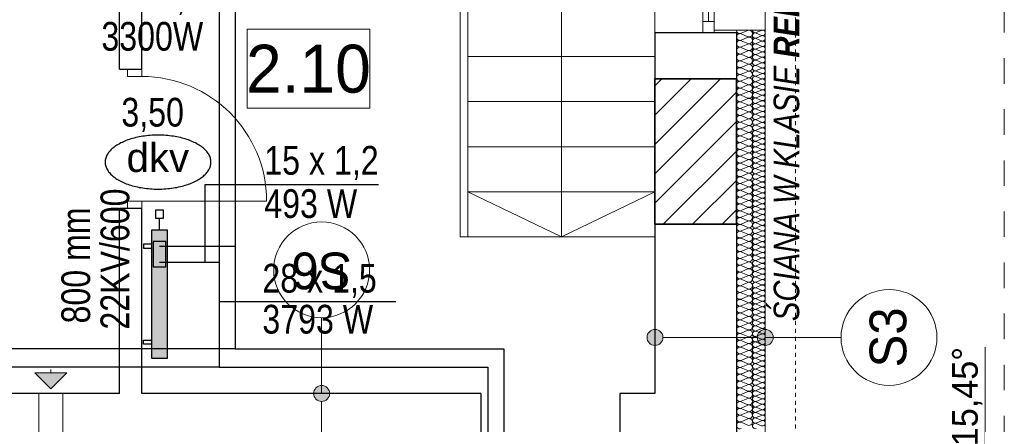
# Model space of a CAD drawing. Extents: x -440864 to -355682, y 13652 to 155872.
# Tile 145 of 179: x -419180 to -413019, y 95242 to 97776. Entities that reach past the tile are written whole.
import ezdxf
from ezdxf.lldxf.tags import DXFTag

# ---------------------------------------------------------------- set-up
doc = ezdxf.new("R2010")
doc.units = 0
doc.header["$MEASUREMENT"] = 0
doc.set_wipeout_variables(frame=1)
doc.linetypes.add('Hidden Line', pattern=[50, 25, -25])
doc.linetypes.add('Przerywana', pattern=[320, 160, -160])
for name, color, linetype in [('#podkład', 252, 'Continuous'), ('Arch ocieplenie', 252, 'Continuous'), ('Arch opisy', 252, 'Continuous'), ('Arch zmurowania', 252, 'Continuous'), ('INWENT DACH', 252, 'Continuous'), ('IS_Armatura_podłączeniowa_grz._dolnozas.', 7, 'SOLID'), ('IS_Armatura_Therm', 7, 'SOLID'), ('IS_Grafika', 7, 'SOLID'), ('IS_Grzejniki_Plan_rzut', 7, 'SOLID'), ('IS_Opisy_działek_Therm', 7, 'SOLID'), ('IS_Powrót', 5, 'DASH'), ('IS_Text_Armatury_Therm', 7, 'Continuous'), ('IS_Text_Odbiornikow_Therm', 7, 'Continuous'), ('IS_Zasilanie', 1, 'SOLID'), ('Istniejące kominy', 252, 'Continuous')]:
    doc.layers.add(name, color=color, linetype=linetype)
for name, color, linetype, lineweight in [('0_Nr_Pióra__21', 252, 'Continuous', 9), ('Arch ocieplenie_Nr_Pióra__44', 252, 'Continuous', 13), ('Arch opisy_Nr_Pióra__1', 252, 'Continuous', 25), ('Arch opisy_Nr_Pióra__21', 252, 'Continuous', 9), ('Arch wykończenie_Nr_Pióra__3', 252, 'Continuous', 18), ('Arch zmurowania_Nr_Pióra__21', 252, 'Continuous', 9), ('Arch zmurowania_Nr_Pióra__27', 252, 'Continuous', 35), ('INWENT BALUSTRADY_Nr_Pióra__5', 252, 'Continuous', 13), ('INWENT DACH_Nr_Pióra__21', 252, 'Continuous', 9), ('INWENT OPISY_Nr_Pióra__21', 252, 'Continuous', 9), ('INWENT WYMIARY_Nr_Pióra__21', 252, 'Continuous', 9), ('INWENT. DRZWI_Nr_Pióra__5', 252, 'Continuous', 13), ('INWENT. OKNA_Nr_Pióra__5', 252, 'Continuous', 13), ('INWENT.ŚCIANY_Nr_Pióra__1', 252, 'Continuous', 25), ('INWENT.ŚCIANY_Nr_Pióra__2', 252, 'Continuous', 13), ('INWENT.ŚCIANY_Nr_Pióra__21', 252, 'Continuous', 9), ('INWENT.ŚCIANY_Nr_Pióra__3', 252, 'Continuous', 18), ('Istniejące kominy_Nr_Pióra__21', 252, 'Continuous', 9), ('Istniejące schody_Nr_Pióra__5', 252, 'Continuous', 13)]:
    doc.layers.add(name, color=color, linetype=linetype, lineweight=lineweight)
doc.styles.add('GENERATED_STYLE_1', font='txt')
doc.styles.add('GENERATED_STYLE_2', font='txt')
doc.styles.add('GENERATED_STYLE_3', font='txt')
doc.styles.add('GENERATED_STYLE_5', font='txt')
doc.styles.get("Standard").update_dxf_attribs({"font": 'arial.ttf', "width": 0.8, "bigfont": 'BIGFONT.SHX'})
tags = doc.linetypes.add('DASH', pattern=[15, 10, -5]).pattern_tags.tags
tags[6:7] = [DXFTag(74, 4), DXFTag(75, 0), DXFTag(340, '0'), DXFTag(46, 0.0), DXFTag(50, 0.0), DXFTag(44, 0.0), DXFTag(45, 0.0)]
tags[4:5] = [DXFTag(74, 4), DXFTag(75, 0), DXFTag(340, '0'), DXFTag(46, 0.0), DXFTag(50, 0.0), DXFTag(44, 0.0), DXFTag(45, 0.0)]
tags = doc.linetypes.add('SOLID', pattern=[10, 10, 0]).pattern_tags.tags
tags[6:7] = [DXFTag(74, 4), DXFTag(75, 0), DXFTag(340, '0'), DXFTag(46, 0.0), DXFTag(50, 0.0), DXFTag(44, 0.0), DXFTag(45, 0.0)]
tags[4:5] = [DXFTag(74, 4), DXFTag(75, 0), DXFTag(340, '0'), DXFTag(46, 0.0), DXFTag(50, 0.0), DXFTag(44, 0.0), DXFTag(45, 0.0)]

# ---------------------------------------------------------------- blocks, each defined once
blk = doc.blocks.new('Izolacja cieplna 14_213', base_point=(-414594.9, 93232.6))
at = {"layer": 'Arch ocieplenie_Nr_Pióra__44', "linetype": 'Continuous'}
for p, q in [((-414571.1, 99532.1), (-414538.8, 99546.2)), ((-414538.8, 99515.1), (-414571.1, 99529.2)), ((-414571.1, 99498.1), (-414538.8, 99512.2)), ((-414538.8, 99481.1), (-414571.1, 99495.3)), ((-414571.1, 99464.2), (-414538.8, 99478.3)), ((-414538.8, 99447.2), (-414571.1, 99461.3)), ((-414571.1, 99430.2), (-414538.8, 99444.3)), ((-414538.8, 99413.2), (-414571.1, 99427.4)), ((-414571.1, 99396.3), (-414538.8, 99410.4)), ((-414538.8, 99379.3), (-414571.1, 99393.4)), ((-414571.1, 99362.3), (-414538.8, 99376.4)), ((-414538.8, 99345.3), (-414571.1, 99359.5)), ((-414571.1, 99328.4), (-414538.8, 99342.5)), ((-414538.8, 99311.4), (-414571.1, 99325.5)), ((-414571.1, 99294.4), (-414538.8, 99308.5)), ((-414538.8, 99277.4), (-414571.1, 99291.5)), ((-414571.1, 99260.4), (-414538.8, 99274.6)), ((-414538.8, 99243.5), (-414571.1, 99257.6)), ((-414571.1, 99226.5), (-414538.8, 99240.6)), ((-414538.8, 99209.5), (-414571.1, 99223.6)), ((-414571.1, 99192.5), (-414538.8, 99206.7)), ((-414538.8, 99175.6), (-414571.1, 99189.7)), ((-414571.1, 99158.6), (-414538.8, 99172.7)), ((-414538.8, 99141.6), (-414571.1, 99155.7)), ((-414571.1, 99124.6), (-414538.8, 99138.8)), ((-414538.8, 99107.7), (-414571.1, 99121.8)), ((-414571.1, 99090.7), (-414538.8, 99104.8)), ((-414538.8, 99073.7), (-414571.1, 99087.8)), ((-414571.1, 99056.7), (-414538.8, 99070.9)), ((-414538.8, 99039.8), (-414571.1, 99053.9)), ((-414571.1, 99022.8), (-414538.8, 99036.9)), ((-414538.8, 99005.8), (-414571.1, 99019.9)), ((-414571.1, 98988.8), (-414538.8, 99003)), ((-414538.8, 98971.9), (-414571.1, 98986)), ((-414571.1, 98954.9), (-414538.8, 98969)), ((-414538.8, 98937.9), (-414571.1, 98952)), ((-414571.1, 98920.9), (-414538.8, 98935.1)), ((-414538.8, 98904), (-414571.1, 98918.1)), ((-414571.1, 98887), (-414538.8, 98901.1)), ((-414538.8, 98870), (-414571.1, 98884.1)), ((-414571.1, 98853), (-414538.8, 98867.2)), ((-414538.8, 98836.1), (-414571.1, 98850.2)), ((-414571.1, 98819.1), (-414538.8, 98833.2)), ((-414538.8, 98802.1), (-414571.1, 98816.2)), ((-414571.1, 98785.1), (-414538.8, 98799.2)), ((-414538.8, 98768.1), (-414571.1, 98782.3)), ((-414571.1, 98751.2), (-414538.8, 98765.3)), ((-414538.8, 98734.2), (-414571.1, 98748.3)), ((-414571.1, 98717.2), (-414538.8, 98731.3)), ((-414538.8, 98700.2), (-414571.1, 98714.4)), ((-414571.1, 98683.3), (-414538.8, 98697.4)), ((-414538.8, 98666.3), (-414571.1, 98680.4)), ((-414571.1, 98649.3), (-414538.8, 98663.4)), ((-414538.8, 98632.3), (-414571.1, 98646.5)), ((-414571.1, 98615.4), (-414538.8, 98629.5)), ((-414538.8, 98598.4), (-414571.1, 98612.5)), ((-414571.1, 98581.4), (-414538.8, 98595.5)), ((-414538.8, 98564.4), (-414571.1, 98578.6)), ((-414571.1, 98547.5), (-414538.8, 98561.6)), ((-414538.8, 98530.5), (-414571.1, 98544.6)), ((-414571.1, 98513.5), (-414538.8, 98527.6)), ((-414538.8, 98496.5), (-414571.1, 98510.7)), ((-414571.1, 98479.6), (-414538.8, 98493.7)), ((-414538.8, 98462.6), (-414571.1, 98476.7)), ((-414571.1, 98445.6), (-414538.8, 98459.7)), ((-414538.8, 98428.6), (-414571.1, 98442.8)), ((-414571.1, 98411.7), (-414538.8, 98425.8)), ((-414538.8, 98394.7), (-414571.1, 98408.8)), ((-414571.1, 98377.7), (-414538.8, 98391.8)), ((-414538.8, 98360.7), (-414571.1, 98374.9)), ((-414571.1, 98343.8), (-414538.8, 98357.9)), ((-414538.8, 98326.8), (-414571.1, 98340.9)), ((-414571.1, 98309.8), (-414538.8, 98323.9)), ((-414538.8, 98292.8), (-414571.1, 98307)), ((-414571.1, 98275.9), (-414538.8, 98290)), ((-414538.8, 98258.9), (-414571.1, 98273)), ((-414571.1, 98241.9), (-414538.8, 98256)), ((-414538.8, 98224.9), (-414571.1, 98239)), ((-414571.1, 98207.9), (-414538.8, 98222.1)), ((-414538.8, 98191), (-414571.1, 98205.1)), ((-414571.1, 98174), (-414538.8, 98188.1)), ((-414538.8, 98157), (-414571.1, 98171.1)), ((-414571.1, 98140), (-414538.8, 98154.2)), ((-414538.8, 98123.1), (-414571.1, 98137.2)), ((-414571.1, 98106.1), (-414538.8, 98120.2)), ((-414538.8, 98089.1), (-414571.1, 98103.2)), ((-414571.1, 98072.1), (-414538.8, 98086.3)), ((-414538.8, 98055.2), (-414571.1, 98069.3)), ((-414571.1, 98038.2), (-414538.8, 98052.3)), ((-414538.8, 98021.2), (-414571.1, 98035.3)), ((-414571.1, 98004.2), (-414538.8, 98018.4)), ((-414538.8, 97987.3), (-414571.1, 98001.4)), ((-414571.1, 97970.3), (-414538.8, 97984.4)), ((-414538.8, 97953.3), (-414571.1, 97967.4)), ((-414571.1, 97936.3), (-414538.8, 97950.5)), ((-414538.8, 97919.4), (-414571.1, 97933.5)), ((-414571.1, 97902.4), (-414538.8, 97916.5)), ((-414538.8, 97885.4), (-414571.1, 97899.5)), ((-414571.1, 97868.4), (-414538.8, 97882.6)), ((-414538.8, 97851.5), (-414571.1, 97865.6)), ((-414571.1, 97834.5), (-414538.8, 97848.6)), ((-414538.8, 97817.5), (-414571.1, 97831.6)), ((-414571.1, 97800.5), (-414538.8, 97814.7)), ((-414538.8, 97783.6), (-414571.1, 97797.7)), ((-414571.1, 97766.6), (-414538.8, 97780.7)), ((-414538.8, 97749.6), (-414571.1, 97763.7)), ((-414571.1, 97732.6), (-414538.8, 97746.7)), ((-414538.8, 97715.6), (-414571.1, 97729.8)), ((-414571.1, 97698.7), (-414538.8, 97712.8)), ((-414538.8, 97681.7), (-414571.1, 97695.8)), ((-414571.1, 97664.7), (-414538.8, 97678.8)), ((-414538.8, 97647.7), (-414571.1, 97661.9)), ((-414571.1, 97630.8), (-414538.8, 97644.9)), ((-414538.8, 97613.8), (-414571.1, 97627.9)), ((-414571.1, 97596.8), (-414538.8, 97610.9)), ((-414538.8, 97579.8), (-414571.1, 97594)), ((-414571.1, 97562.9), (-414538.8, 97577)), ((-414538.8, 97545.9), (-414571.1, 97560)), ((-414571.1, 97528.9), (-414538.8, 97543)), ((-414538.8, 97511.9), (-414571.1, 97526.1)), ((-414571.1, 97495), (-414538.8, 97509.1)), ((-414538.8, 97478), (-414571.1, 97492.1)), ((-414571.1, 97461), (-414538.8, 97475.1)), ((-414538.8, 97444), (-414571.1, 97458.2)), ((-414571.1, 97427.1), (-414538.8, 97441.2)), ((-414538.8, 97410.1), (-414571.1, 97424.2)), ((-414571.1, 97393.1), (-414538.8, 97407.2)), ((-414538.8, 97376.1), (-414571.1, 97390.3)), ((-414571.1, 97359.2), (-414538.8, 97373.3)), ((-414538.8, 97342.2), (-414571.1, 97356.3)), ((-414571.1, 97325.2), (-414538.8, 97339.3)), ((-414538.8, 97308.2), (-414571.1, 97322.4)), ((-414571.1, 97291.3), (-414538.8, 97305.4)), ((-414538.8, 97274.3), (-414571.1, 97288.4)), ((-414571.1, 97257.3), (-414538.8, 97271.4)), ((-414538.8, 97240.3), (-414571.1, 97254.5)), ((-414571.1, 97223.4), (-414538.8, 97237.5)), ((-414538.8, 97206.4), (-414571.1, 97220.5)), ((-414571.1, 97189.4), (-414538.8, 97203.5)), ((-414538.8, 97172.4), (-414571.1, 97186.5)), ((-414571.1, 97155.4), (-414538.8, 97169.6)), ((-414538.8, 97138.5), (-414571.1, 97152.6)), ((-414571.1, 97121.5), (-414538.8, 97135.6)), ((-414538.8, 97104.5), (-414571.1, 97118.6)), ((-414571.1, 97087.5), (-414538.8, 97101.7)), ((-414538.8, 97070.6), (-414571.1, 97084.7))]:
    blk.add_line(p, q, dxfattribs=at)
for centre, start_param, end_param in [((-414577.9, 99513.7), 4.299595, 8.266774), ((-414577.9, 99479.7), 4.299595, 8.266774), ((-414577.9, 99547.6), 0, 1.983589), ((-414532, 99530.6), 1.158003, 5.125183), ((-414532, 99496.7), 1.158003, 5.125183), ((-414577.9, 99445.8), 4.299595, 8.266774), ((-414577.9, 99411.8), 4.299595, 8.266774), ((-414532, 99462.7), 1.158003, 5.125183), ((-414532, 99428.8), 1.158003, 5.125183), ((-414577.9, 99377.9), 4.299595, 8.266774), ((-414532, 99394.8), 1.158003, 5.125183), ((-414532, 99360.9), 1.158003, 5.125183), ((-414577.9, 99343.9), 4.299595, 8.266774), ((-414577.9, 99309.9), 4.299595, 8.266774), ((-414532, 99326.9), 1.158003, 5.125183), ((-414532, 99293), 1.158003, 5.125183), ((-414577.9, 99276), 4.299595, 8.266774), ((-414577.9, 99242), 4.299595, 8.266774), ((-414532, 99259), 1.158003, 5.125183), ((-414577.9, 99208.1), 4.299595, 8.266774), ((-414577.9, 99174.1), 4.299595, 8.266774), ((-414532, 99225.1), 1.158003, 5.125183), ((-414532, 99191.1), 1.158003, 5.125183), ((-414577.9, 99140.2), 4.299595, 8.266774), ((-414577.9, 99106.2), 4.299595, 8.266774), ((-414532, 99157.2), 1.158003, 5.125183), ((-414532, 99123.2), 1.158003, 5.125183), ((-414577.9, 99072.3), 4.299595, 8.266774), ((-414532, 99089.3), 1.158003, 5.125183), ((-414532, 99055.3), 1.158003, 5.125183), ((-414577.9, 99038.3), 4.299595, 8.266774), ((-414577.9, 99004.4), 4.299595, 8.266774), ((-414532, 99021.4), 1.158003, 5.125183), ((-414532, 98987.4), 1.158003, 5.125183), ((-414577.9, 98970.4), 4.299595, 8.266774), ((-414577.9, 98936.5), 4.299595, 8.266774), ((-414532, 98953.5), 1.158003, 5.125183), ((-414532, 98919.5), 1.158003, 5.125183), ((-414577.9, 98902.5), 4.299595, 8.266774), ((-414577.9, 98868.6), 4.299595, 8.266774), ((-414532, 98885.6), 1.158003, 5.125183), ((-414577.9, 98834.6), 4.299595, 8.266774), ((-414577.9, 98800.7), 4.299595, 8.266774), ((-414532, 98851.6), 1.158003, 5.125183), ((-414532, 98817.7), 1.158003, 5.125183), ((-414577.9, 98766.7), 4.299595, 8.266774), ((-414577.9, 98732.8), 4.299595, 8.266774), ((-414532, 98783.7), 1.158003, 5.125183), ((-414532, 98749.7), 1.158003, 5.125183), ((-414577.9, 98698.8), 4.299595, 8.266774), ((-414532, 98715.8), 1.158003, 5.125183), ((-414532, 98681.8), 1.158003, 5.125183), ((-414577.9, 98664.9), 4.299595, 8.266774), ((-414577.9, 98630.9), 4.299595, 8.266774), ((-414532, 98647.9), 1.158003, 5.125183), ((-414532, 98613.9), 1.158003, 5.125183), ((-414577.9, 98597), 4.299595, 8.266774), ((-414577.9, 98563), 4.299595, 8.266774), ((-414532, 98580), 1.158003, 5.125183), ((-414577.9, 98529.1), 4.299595, 8.266774), ((-414577.9, 98495.1), 4.299595, 8.266774), ((-414532, 98546), 1.158003, 5.125183), ((-414532, 98512.1), 1.158003, 5.125183), ((-414577.9, 98461.2), 4.299595, 8.266774), ((-414577.9, 98427.2), 4.299595, 8.266774), ((-414532, 98478.1), 1.158003, 5.125183), ((-414532, 98444.2), 1.158003, 5.125183), ((-414577.9, 98393.3), 4.299595, 8.266774), ((-414532, 98410.2), 1.158003, 5.125183), ((-414532, 98376.3), 1.158003, 5.125183), ((-414577.9, 98359.3), 4.299595, 8.266774), ((-414577.9, 98325.4), 4.299595, 8.266774), ((-414532, 98342.3), 1.158003, 5.125183), ((-414532, 98308.4), 1.158003, 5.125183), ((-414577.9, 98291.4), 4.299595, 8.266774), ((-414577.9, 98257.4), 4.299595, 8.266774), ((-414532, 98274.4), 1.158003, 5.125183), ((-414532, 98240.5), 1.158003, 5.125183), ((-414577.9, 98223.5), 4.299595, 8.266774), ((-414577.9, 98189.5), 4.299595, 8.266774), ((-414532, 98206.5), 1.158003, 5.125183), ((-414577.9, 98155.6), 4.299595, 8.266774), ((-414577.9, 98121.6), 4.299595, 8.266774), ((-414532, 98172.6), 1.158003, 5.125183), ((-414532, 98138.6), 1.158003, 5.125183), ((-414577.9, 98087.7), 4.299595, 8.266774), ((-414532, 98104.7), 1.158003, 5.125183), ((-414532, 98070.7), 1.158003, 5.125183), ((-414577.9, 98053.7), 4.299595, 8.266774), ((-414577.9, 98019.8), 4.299595, 8.266774), ((-414532, 98036.8), 1.158003, 5.125183), ((-414532, 98002.8), 1.158003, 5.125183), ((-414577.9, 97985.8), 4.299595, 8.266774), ((-414577.9, 97951.9), 4.299595, 8.266774), ((-414532, 97968.9), 1.158003, 5.125183), ((-414532, 97934.9), 1.158003, 5.125183), ((-414577.9, 97917.9), 4.299595, 8.266774), ((-414577.9, 97884), 4.299595, 8.266774), ((-414532, 97901), 1.158003, 5.125183), ((-414577.9, 97850), 4.299595, 8.266774), ((-414577.9, 97816.1), 4.299595, 8.266774), ((-414532, 97867), 1.158003, 5.125183), ((-414532, 97833.1), 1.158003, 5.125183), ((-414577.9, 97782.1), 4.299595, 8.266774), ((-414577.9, 97748.2), 4.299595, 8.266774), ((-414532, 97799.1), 1.158003, 5.125183), ((-414532, 97765.2), 1.158003, 5.125183), ((-414577.9, 97714.2), 4.299595, 8.266774), ((-414532, 97731.2), 1.158003, 5.125183), ((-414532, 97697.2), 1.158003, 5.125183), ((-414577.9, 97680.3), 4.299595, 8.266774), ((-414577.9, 97646.3), 4.299595, 8.266774), ((-414532, 97663.3), 1.158003, 5.125183), ((-414532, 97629.3), 1.158003, 5.125183), ((-414577.9, 97612.4), 4.299595, 8.266774), ((-414577.9, 97578.4), 4.299595, 8.266774), ((-414532, 97595.4), 1.158003, 5.125183), ((-414577.9, 97544.5), 4.299595, 8.266774), ((-414577.9, 97510.5), 4.299595, 8.266774), ((-414532, 97561.4), 1.158003, 5.125183), ((-414532, 97527.5), 1.158003, 5.125183), ((-414577.9, 97476.6), 4.299595, 8.266774), ((-414577.9, 97442.6), 4.299595, 8.266774), ((-414532, 97493.5), 1.158003, 5.125183), ((-414532, 97459.6), 1.158003, 5.125183), ((-414577.9, 97408.7), 4.299595, 8.266774), ((-414532, 97425.6), 1.158003, 5.125183), ((-414532, 97391.7), 1.158003, 5.125183), ((-414577.9, 97374.7), 4.299595, 8.266774), ((-414577.9, 97340.8), 4.299595, 8.266774), ((-414532, 97357.7), 1.158003, 5.125183), ((-414532, 97323.8), 1.158003, 5.125183), ((-414577.9, 97306.8), 4.299595, 8.266774), ((-414577.9, 97272.9), 4.299595, 8.266774), ((-414532, 97289.8), 1.158003, 5.125183), ((-414532, 97255.9), 1.158003, 5.125183), ((-414577.9, 97238.9), 4.299595, 8.266774), ((-414577.9, 97204.9), 4.299595, 8.266774), ((-414532, 97221.9), 1.158003, 5.125183), ((-414577.9, 97171), 4.299595, 8.266774), ((-414577.9, 97137), 4.299595, 8.266774), ((-414532, 97188), 1.158003, 5.125183), ((-414532, 97154), 1.158003, 5.125183), ((-414577.9, 97103.1), 4.299595, 8.266774), ((-414532, 97120.1), 1.158003, 5.125183), ((-414532, 97086.1), 1.158003, 5.125183), ((-414577.9, 97069.1), 4.299595, 8.266774)]:
    blk.add_ellipse(centre, major_axis=(-17, 0), ratio=0.997733, start_param=start_param, end_param=end_param, dxfattribs=at)
blk = doc.blocks.new('Izolacja cieplna 14_214', base_point=(-414694.9, 99547.6))
at = {"layer": 'Arch ocieplenie_Nr_Pióra__44', "linetype": 'Continuous'}
for p, q in [((-414624.7, 99545.8), (-414665.1, 99528.1)), ((-414665.1, 99524.5), (-414624.7, 99506.7)), ((-414624.7, 99503.2), (-414665.1, 99485.4)), ((-414665.1, 99481.8), (-414624.7, 99464.1)), ((-414624.7, 99460.5), (-414665.1, 99442.7)), ((-414665.1, 99439.1), (-414624.7, 99421.4)), ((-414624.7, 99417.8), (-414665.1, 99400.1)), ((-414665.1, 99396.5), (-414624.7, 99378.7)), ((-414624.7, 99375.1), (-414665.1, 99357.4)), ((-414665.1, 99353.8), (-414624.7, 99336.1)), ((-414624.7, 99332.5), (-414665.1, 99314.7)), ((-414665.1, 99311.1), (-414624.7, 99293.4)), ((-414624.7, 99289.8), (-414665.1, 99272.1)), ((-414665.1, 99268.5), (-414624.7, 99250.7)), ((-414624.7, 99247.1), (-414665.1, 99229.4)), ((-414665.1, 99225.8), (-414624.7, 99208.1)), ((-414624.7, 99204.5), (-414665.1, 99186.7)), ((-414665.1, 99183.1), (-414624.7, 99165.4)), ((-414624.7, 99161.8), (-414665.1, 99144)), ((-414665.1, 99140.5), (-414624.7, 99122.7)), ((-414624.7, 99119.1), (-414665.1, 99101.4)), ((-414665.1, 99097.8), (-414624.7, 99080)), ((-414624.7, 99076.5), (-414665.1, 99058.7)), ((-414665.1, 99055.1), (-414624.7, 99037.4)), ((-414624.7, 99033.8), (-414665.1, 99016)), ((-414665.1, 99012.5), (-414624.7, 98994.7)), ((-414624.7, 98991.1), (-414665.1, 98973.4)), ((-414665.1, 98969.8), (-414624.7, 98952)), ((-414624.7, 98948.5), (-414665.1, 98930.7)), ((-414665.1, 98927.1), (-414624.7, 98909.4)), ((-414624.7, 98905.8), (-414665.1, 98888)), ((-414665.1, 98884.5), (-414624.7, 98866.7)), ((-414624.7, 98863.1), (-414665.1, 98845.4)), ((-414665.1, 98841.8), (-414624.7, 98824)), ((-414624.7, 98820.4), (-414665.1, 98802.7)), ((-414665.1, 98799.1), (-414624.7, 98781.4)), ((-414624.7, 98777.8), (-414665.1, 98760)), ((-414665.1, 98756.4), (-414624.7, 98738.7)), ((-414624.7, 98735.1), (-414665.1, 98717.4)), ((-414665.1, 98713.8), (-414624.7, 98696)), ((-414624.7, 98692.4), (-414665.1, 98674.7)), ((-414665.1, 98671.1), (-414624.7, 98653.4)), ((-414624.7, 98649.8), (-414665.1, 98632)), ((-414665.1, 98628.4), (-414624.7, 98610.7)), ((-414624.7, 98607.1), (-414665.1, 98589.4)), ((-414665.1, 98585.8), (-414624.7, 98568)), ((-414624.7, 98564.4), (-414665.1, 98546.7)), ((-414665.1, 98543.1), (-414624.7, 98525.3)), ((-414624.7, 98521.8), (-414665.1, 98504)), ((-414665.1, 98500.4), (-414624.7, 98482.7)), ((-414624.7, 98479.1), (-414665.1, 98461.3)), ((-414665.1, 98457.8), (-414624.7, 98440)), ((-414624.7, 98436.4), (-414665.1, 98418.7)), ((-414665.1, 98415.1), (-414624.7, 98397.3)), ((-414624.7, 98393.8), (-414665.1, 98376)), ((-414665.1, 98372.4), (-414624.7, 98354.7)), ((-414624.7, 98351.1), (-414665.1, 98333.3)), ((-414665.1, 98329.8), (-414624.7, 98312)), ((-414624.7, 98308.4), (-414665.1, 98290.7)), ((-414665.1, 98287.1), (-414624.7, 98269.3)), ((-414624.7, 98265.8), (-414665.1, 98248)), ((-414665.1, 98244.4), (-414624.7, 98226.7)), ((-414624.7, 98223.1), (-414665.1, 98205.3)), ((-414665.1, 98201.7), (-414624.7, 98184)), ((-414624.7, 98180.4), (-414665.1, 98162.7)), ((-414665.1, 98159.1), (-414624.7, 98141.3)), ((-414624.7, 98137.7), (-414665.1, 98120)), ((-414665.1, 98116.4), (-414624.7, 98098.7)), ((-414624.7, 98095.1), (-414665.1, 98077.3)), ((-414665.1, 98073.7), (-414624.7, 98056)), ((-414624.7, 98052.4), (-414665.1, 98034.7)), ((-414665.1, 98031.1), (-414624.7, 98013.3)), ((-414624.7, 98009.7), (-414665.1, 97992)), ((-414665.1, 97988.4), (-414624.7, 97970.7)), ((-414624.7, 97967.1), (-414665.1, 97949.3)), ((-414665.1, 97945.7), (-414624.7, 97928)), ((-414624.7, 97924.4), (-414665.1, 97906.7)), ((-414665.1, 97903.1), (-414624.7, 97885.3)), ((-414624.7, 97881.7), (-414665.1, 97864)), ((-414665.1, 97860.4), (-414624.7, 97842.6)), ((-414624.7, 97839.1), (-414665.1, 97821.3)), ((-414665.1, 97817.7), (-414624.7, 97800)), ((-414624.7, 97796.4), (-414665.1, 97778.6)), ((-414665.1, 97775.1), (-414624.7, 97757.3)), ((-414624.7, 97753.7), (-414665.1, 97736)), ((-414665.1, 97732.4), (-414624.7, 97714.6)), ((-414624.7, 97711.1), (-414665.1, 97693.3)), ((-414665.1, 97689.7), (-414624.7, 97672)), ((-414624.7, 97668.4), (-414665.1, 97650.6)), ((-414665.1, 97647.1), (-414624.7, 97629.3)), ((-414624.7, 97625.7), (-414665.1, 97608)), ((-414665.1, 97604.4), (-414624.7, 97586.6)), ((-414624.7, 97583), (-414665.1, 97565.3)), ((-414665.1, 97561.7), (-414624.7, 97544)), ((-414624.7, 97540.4), (-414665.1, 97522.6)), ((-414665.1, 97519), (-414624.7, 97501.3)), ((-414624.7, 97497.7), (-414665.1, 97480)), ((-414665.1, 97476.4), (-414624.7, 97458.6)), ((-414624.7, 97455), (-414665.1, 97437.3)), ((-414665.1, 97433.7), (-414624.7, 97416)), ((-414624.7, 97412.4), (-414665.1, 97394.6)), ((-414665.1, 97391), (-414624.7, 97373.3)), ((-414624.7, 97369.7), (-414665.1, 97352)), ((-414665.1, 97348.4), (-414624.7, 97330.6)), ((-414624.7, 97327), (-414665.1, 97309.3)), ((-414665.1, 97305.7), (-414624.7, 97288)), ((-414624.7, 97284.4), (-414665.1, 97266.6)), ((-414665.1, 97263), (-414624.7, 97245.3)), ((-414624.7, 97241.7), (-414665.1, 97223.9)), ((-414665.1, 97220.4), (-414624.7, 97202.6)), ((-414624.7, 97199), (-414665.1, 97181.3)), ((-414665.1, 97177.7), (-414624.7, 97159.9)), ((-414624.7, 97156.4), (-414665.1, 97138.6)), ((-414665.1, 97135), (-414624.7, 97117.3)), ((-414624.7, 97113.7), (-414665.1, 97095.9)), ((-414665.1, 97092.4), (-414624.7, 97074.6))]:
    blk.add_line(p, q, dxfattribs=at)
for centre, start_param, end_param in [((-414673.7, 99504.9), 2.7288, 6.695979), ((-414673.7, 99547.6), 4.712389, 6.695979), ((-414616.2, 99526.3), 5.870392, 9.837571), ((-414616.2, 99483.6), 5.870392, 9.837571), ((-414673.7, 99462.3), 2.7288, 6.695979), ((-414673.7, 99419.6), 2.7288, 6.695979), ((-414616.2, 99440.9), 5.870392, 9.837571), ((-414673.7, 99376.9), 2.7288, 6.695979), ((-414616.2, 99398.3), 5.870392, 9.837571), ((-414616.2, 99355.6), 5.870392, 9.837571), ((-414673.7, 99334.3), 2.7288, 6.695979), ((-414673.7, 99291.6), 2.7288, 6.695979), ((-414616.2, 99312.9), 5.870392, 9.837571), ((-414673.7, 99248.9), 2.7288, 6.695979), ((-414616.2, 99270.3), 5.870392, 9.837571), ((-414616.2, 99227.6), 5.870392, 9.837571), ((-414673.7, 99206.3), 2.7288, 6.695979), ((-414673.7, 99163.6), 2.7288, 6.695979), ((-414616.2, 99184.9), 5.870392, 9.837571), ((-414673.7, 99120.9), 2.7288, 6.695979), ((-414616.2, 99142.3), 5.870392, 9.837571), ((-414616.2, 99099.6), 5.870392, 9.837571), ((-414673.7, 99078.3), 2.7288, 6.695979), ((-414616.2, 99056.9), 5.870392, 9.837571), ((-414673.7, 99035.6), 2.7288, 6.695979), ((-414673.7, 98992.9), 2.7288, 6.695979), ((-414616.2, 99014.3), 5.870392, 9.837571), ((-414673.7, 98950.2), 2.7288, 6.695979), ((-414616.2, 98971.6), 5.870392, 9.837571), ((-414616.2, 98928.9), 5.870392, 9.837571), ((-414673.7, 98907.6), 2.7288, 6.695979), ((-414673.7, 98864.9), 2.7288, 6.695979), ((-414616.2, 98886.2), 5.870392, 9.837571), ((-414673.7, 98822.2), 2.7288, 6.695979), ((-414616.2, 98843.6), 5.870392, 9.837571), ((-414616.2, 98800.9), 5.870392, 9.837571), ((-414673.7, 98779.6), 2.7288, 6.695979), ((-414673.7, 98736.9), 2.7288, 6.695979), ((-414616.2, 98758.2), 5.870392, 9.837571), ((-414673.7, 98694.2), 2.7288, 6.695979), ((-414616.2, 98715.6), 5.870392, 9.837571), ((-414616.2, 98672.9), 5.870392, 9.837571), ((-414673.7, 98651.6), 2.7288, 6.695979), ((-414673.7, 98608.9), 2.7288, 6.695979), ((-414616.2, 98630.2), 5.870392, 9.837571), ((-414673.7, 98566.2), 2.7288, 6.695979), ((-414616.2, 98587.6), 5.870392, 9.837571), ((-414616.2, 98544.9), 5.870392, 9.837571), ((-414673.7, 98523.6), 2.7288, 6.695979), ((-414616.2, 98502.2), 5.870392, 9.837571), ((-414673.7, 98480.9), 2.7288, 6.695979), ((-414673.7, 98438.2), 2.7288, 6.695979), ((-414616.2, 98459.6), 5.870392, 9.837571), ((-414673.7, 98395.6), 2.7288, 6.695979), ((-414616.2, 98416.9), 5.870392, 9.837571), ((-414616.2, 98374.2), 5.870392, 9.837571), ((-414673.7, 98352.9), 2.7288, 6.695979), ((-414673.7, 98310.2), 2.7288, 6.695979), ((-414616.2, 98331.5), 5.870392, 9.837571), ((-414673.7, 98267.5), 2.7288, 6.695979), ((-414616.2, 98288.9), 5.870392, 9.837571), ((-414616.2, 98246.2), 5.870392, 9.837571), ((-414673.7, 98224.9), 2.7288, 6.695979), ((-414673.7, 98182.2), 2.7288, 6.695979), ((-414616.2, 98203.5), 5.870392, 9.837571), ((-414673.7, 98139.5), 2.7288, 6.695979), ((-414616.2, 98160.9), 5.870392, 9.837571), ((-414616.2, 98118.2), 5.870392, 9.837571), ((-414673.7, 98096.9), 2.7288, 6.695979), ((-414673.7, 98054.2), 2.7288, 6.695979), ((-414616.2, 98075.5), 5.870392, 9.837571), ((-414673.7, 98011.5), 2.7288, 6.695979), ((-414616.2, 98032.9), 5.870392, 9.837571), ((-414616.2, 97990.2), 5.870392, 9.837571), ((-414673.7, 97968.9), 2.7288, 6.695979), ((-414616.2, 97947.5), 5.870392, 9.837571), ((-414673.7, 97926.2), 2.7288, 6.695979), ((-414673.7, 97883.5), 2.7288, 6.695979), ((-414616.2, 97904.9), 5.870392, 9.837571), ((-414673.7, 97840.9), 2.7288, 6.695979), ((-414616.2, 97862.2), 5.870392, 9.837571), ((-414616.2, 97819.5), 5.870392, 9.837571), ((-414673.7, 97798.2), 2.7288, 6.695979), ((-414673.7, 97755.5), 2.7288, 6.695979), ((-414616.2, 97776.9), 5.870392, 9.837571), ((-414673.7, 97712.8), 2.7288, 6.695979), ((-414616.2, 97734.2), 5.870392, 9.837571), ((-414616.2, 97691.5), 5.870392, 9.837571), ((-414673.7, 97670.2), 2.7288, 6.695979), ((-414673.7, 97627.5), 2.7288, 6.695979), ((-414616.2, 97648.8), 5.870392, 9.837571), ((-414673.7, 97584.8), 2.7288, 6.695979), ((-414616.2, 97606.2), 5.870392, 9.837571), ((-414616.2, 97563.5), 5.870392, 9.837571), ((-414673.7, 97542.2), 2.7288, 6.695979), ((-414673.7, 97499.5), 2.7288, 6.695979), ((-414616.2, 97520.8), 5.870392, 9.837571), ((-414673.7, 97456.8), 2.7288, 6.695979), ((-414616.2, 97478.2), 5.870392, 9.837571), ((-414616.2, 97435.5), 5.870392, 9.837571), ((-414673.7, 97414.2), 2.7288, 6.695979), ((-414616.2, 97392.8), 5.870392, 9.837571), ((-414673.7, 97371.5), 2.7288, 6.695979), ((-414673.7, 97328.8), 2.7288, 6.695979), ((-414616.2, 97350.2), 5.870392, 9.837571), ((-414673.7, 97286.2), 2.7288, 6.695979), ((-414616.2, 97307.5), 5.870392, 9.837571), ((-414616.2, 97264.8), 5.870392, 9.837571), ((-414673.7, 97243.5), 2.7288, 6.695979), ((-414673.7, 97200.8), 2.7288, 6.695979), ((-414616.2, 97222.2), 5.870392, 9.837571), ((-414673.7, 97158.2), 2.7288, 6.695979), ((-414616.2, 97179.5), 5.870392, 9.837571), ((-414616.2, 97136.8), 5.870392, 9.837571), ((-414673.7, 97115.5), 2.7288, 6.695979), ((-414673.7, 97072.8), 2.7288, 6.695979), ((-414616.2, 97094.1), 5.870392, 9.837571)]:
    blk.add_ellipse(centre, major_axis=(0, -21.3), ratio=0.996876, start_param=start_param, end_param=end_param, dxfattribs=at)
blk = doc.blocks.new('Ściana_12', base_point=(-415204.9, 99242.6))
at = {"layer": 'Arch zmurowania_Nr_Pióra__21', "linetype": 'Continuous'}
h = blk.add_hatch(dxfattribs=at)
h.set_pattern_fill('Common_Brick', color=256, style=0, pattern_type=2)
h.set_pattern_definition([(45, (0, 0), (-91.92388, 91.92388), [])])
h.paths.add_polyline_path([(-415204.9, 99242.6), (-415204.9, 98332.6), (-414694.9, 98332.6), (-414694.9, 99242.6)], flags=0)
at = {"layer": 'Arch zmurowania_Nr_Pióra__27', "linetype": 'Continuous'}
for p, q in [((-415204.9, 99242.6), (-415204.9, 98332.6)), ((-414694.9, 99242.6), (-415204.9, 99242.6)), ((-414694.9, 98332.6), (-414694.9, 99242.6)), ((-415204.9, 98332.6), (-414694.9, 98332.6))]:
    blk.add_line(p, q, dxfattribs=at)
blk = doc.blocks.new('Linia_25', base_point=(-418984.9, 97302.6))
at = {"layer": 'Istniejące kominy_Nr_Pióra__21', "linetype": 'Continuous'}
blk.add_hatch(color=256, dxfattribs=at).paths.add_polyline_path([(-418984.9, 97302.6), (-419084.9, 97402.6), (-418884.9, 97402.6)], flags=0)
for p, q in [((-418984.9, 97302.6), (-419084.9, 97402.6)), ((-419084.9, 97402.6), (-418884.9, 97402.6)), ((-418984.9, 97402.6), (-418984.9, 97422.6)), ((-418984.9, 97302.6), (-418884.9, 97402.6))]:
    blk.add_line(p, q, dxfattribs=at)
blk = doc.blocks.new('Linia_26', base_point=(-413139.4, 97563.6))
at = {"layer": 'INWENT DACH_Nr_Pióra__21', "linetype": 'Continuous'}
blk.add_hatch(color=256, dxfattribs=at).paths.add_polyline_path([(-413139.4, 96696.3), (-413189.4, 96882.9), (-413089.4, 96882.9)], flags=0)
for p, q in [((-413139.4, 97563.6), (-413139.4, 96882.9)), ((-413139.4, 96696.3), (-413189.4, 96882.9)), ((-413189.4, 96882.9), (-413089.4, 96882.9)), ((-413139.4, 96696.3), (-413089.4, 96882.9))]:
    blk.add_line(p, q, dxfattribs=at)
blk = doc.blocks.new('Linia_154', base_point=(-414514.9, 97623.7))
at = {"layer": 'Arch opisy_Nr_Pióra__21', "linetype": 'Continuous'}
blk.add_line((-414514.9, 97623.7), (-414040.8, 97623.7), dxfattribs=at)
blk.add_circle((-413740.8, 97623.7), 300, dxfattribs=at)
blk = doc.blocks.new('Linia_155', base_point=(-415204.9, 97623.7))
at = {"layer": 'Arch opisy_Nr_Pióra__21', "linetype": 'Continuous'}
for points in [[(-415154.9, 97623.7), (-415158.8, 97642.8), (-415169.6, 97659), (-415185.8, 97669.9), (-415204.9, 97673.7), (-415224.1, 97669.9), (-415240.3, 97659), (-415251.1, 97642.8), (-415254.9, 97623.7), (-415251.1, 97604.5), (-415240.3, 97588.3), (-415224.1, 97577.5), (-415204.9, 97573.7), (-415185.8, 97577.5), (-415169.6, 97588.3), (-415158.8, 97604.5)], [(-414464.9, 97623.7), (-414468.8, 97642.8), (-414479.6, 97659), (-414495.8, 97669.9), (-414514.9, 97673.7), (-414534.1, 97669.9), (-414550.3, 97659), (-414561.1, 97642.8), (-414564.9, 97623.7), (-414561.1, 97604.5), (-414550.3, 97588.3), (-414534.1, 97577.5), (-414514.9, 97573.7), (-414495.8, 97577.5), (-414479.6, 97588.3), (-414468.8, 97604.5)]]:
    blk.add_hatch(color=256, dxfattribs=at).paths.add_polyline_path(points, flags=0)
blk.add_line((-415154.9, 97623.7), (-414564.9, 97623.7), dxfattribs=at)
for centre in [(-415204.9, 97623.7), (-414514.9, 97623.7)]:
    blk.add_circle(centre, 50, dxfattribs=at)
blk = doc.blocks.new('Linia_158', base_point=(-417290.6, 97272.6))
at = {"layer": 'Arch opisy_Nr_Pióra__21', "linetype": 'Continuous'}
blk.add_line((-417290.6, 97272.6), (-417290.6, 97746.8), dxfattribs=at)
blk.add_circle((-417290.6, 98046.8), 300, dxfattribs=at)
blk = doc.blocks.new('Linia_159', base_point=(-417290.6, 96772.6))
at = {"layer": 'Arch opisy_Nr_Pióra__21', "linetype": 'Continuous'}
for points in [[(-417240.6, 97272.6), (-417244.4, 97291.7), (-417255.2, 97308), (-417271.5, 97318.8), (-417290.6, 97322.6), (-417309.7, 97318.8), (-417325.9, 97308), (-417336.8, 97291.7), (-417340.6, 97272.6), (-417336.8, 97253.5), (-417325.9, 97237.3), (-417309.7, 97226.4), (-417290.6, 97222.6), (-417271.5, 97226.4), (-417255.2, 97237.3), (-417244.4, 97253.5)], [(-417240.6, 96772.6), (-417244.4, 96791.7), (-417255.2, 96808), (-417271.5, 96818.8), (-417290.6, 96822.6), (-417309.7, 96818.8), (-417325.9, 96808), (-417336.8, 96791.7), (-417340.6, 96772.6), (-417336.8, 96753.5), (-417325.9, 96737.3), (-417309.7, 96726.4), (-417290.6, 96722.6), (-417271.5, 96726.4), (-417255.2, 96737.3), (-417244.4, 96753.5)]]:
    blk.add_hatch(color=256, dxfattribs=at).paths.add_polyline_path(points, flags=0)
blk.add_line((-417290.6, 96822.6), (-417290.6, 97222.6), dxfattribs=at)
for centre in [(-417290.6, 97272.6), (-417290.6, 96772.6)]:
    blk.add_circle(centre, 50, dxfattribs=at)
blk = doc.blocks.new('poddasze')
at = {"layer": 'Arch wykończenie_Nr_Pióra__3', "color": 252, "linetype": 'Continuous'}
blk.add_line((-414514.9, 83710.1), (-414514.9, 77395.1), dxfattribs=at)
at = {"layer": 'INWENT BALUSTRADY_Nr_Pióra__5', "color": 252, "linetype": 'Continuous'}
for p, q in [((-416424.9, 82415.1), (-416424.9, 86905.1)), ((-416374.9, 82415.1), (-416424.9, 82415.1))]:
    blk.add_line(p, q, dxfattribs=at)
at = {"layer": 'INWENT DACH_Nr_Pióra__21', "color": 252, "linetype": 'Hidden Line'}
blk.add_line((-414324.9, 81165.1), (-414324.9, 89495), dxfattribs=at)
at = {"layer": 'INWENT OPISY_Nr_Pióra__21', "color": 252, "linetype": 'Przerywana'}
blk.add_line((-413019.4, 76335.1), (-413019.4, 91715.1), dxfattribs=at)
at = {"layer": 'INWENT. DRZWI_Nr_Pióra__5', "color": 252, "linetype": 'Continuous'}
for p, q in [((-418504.9, 83420.1), (-418504.9, 83465.1)), ((-418414.9, 83420.1), (-418504.9, 83420.1)), ((-418414.9, 83465.1), (-418414.9, 83420.1)), ((-418414.9, 82640.1), (-418504.9, 82640.1)), ((-418504.9, 82640.1), (-418504.9, 82595.1)), ((-418414.9, 82640.1), (-417634.9, 82640.1)), ((-418414.9, 82595.1), (-418414.9, 82640.1))]:
    blk.add_line(p, q, dxfattribs=at)
blk.add_arc((-418414.9, 82640.1), 780, 0, 90, dxfattribs=at)
at = {"layer": 'INWENT. OKNA_Nr_Pióra__5', "color": 252, "linetype": 'Continuous'}
for p, q in [((-414904.9, 84585.1), (-414904.9, 83695.1)), ((-414834.9, 84585.1), (-414834.9, 83695.1)), ((-414869.9, 84515.1), (-414869.9, 83765.1)), ((-414834.9, 83765.1), (-414904.9, 83765.1)), ((-414834.9, 83695.1), (-414904.9, 83695.1))]:
    blk.add_line(p, q, dxfattribs=at)
at = {"layer": 'INWENT.ŚCIANY_Nr_Pióra__1', "color": 252, "linetype": 'Continuous'}
for p, q in [((-418414.9, 83465.1), (-418414.9, 85755.1)), ((-418554.9, 83465.1), (-418554.9, 84615.1)), ((-415204.9, 83695.1), (-414694.9, 83695.1)), ((-415204.9, 83695.1), (-415204.9, 83405.1)), ((-414694.9, 83695.1), (-414694.9, 83405.1)), ((-418554.9, 83465.1), (-418414.9, 83465.1)), ((-415204.9, 83405.1), (-414694.9, 83405.1)), ((-418554.9, 81435.1), (-418554.9, 82595.1)), ((-418554.9, 82595.1), (-418414.9, 82595.1)), ((-418414.9, 81435.1), (-418414.9, 82595.1)), ((-415204.9, 82495.1), (-414694.9, 82495.1)), ((-415204.9, 82495.1), (-415204.9, 81435.1)), ((-414694.9, 82495.1), (-414694.9, 77075.1)), ((-418554.9, 81435.1), (-421394.9, 81435.1)), ((-416294.9, 81435.1), (-418414.9, 81435.1)), ((-416294.9, 81435.1), (-416294.9, 81115.1)), ((-415204.9, 81435.1), (-415424.9, 81435.1)), ((-415424.9, 81435.1), (-415424.9, 81115.1))]:
    blk.add_line(p, q, dxfattribs=at)
at = {"layer": 'INWENT.ŚCIANY_Nr_Pióra__2', "color": 252, "linetype": 'Przerywana'}
blk.add_line((-414594.9, 83710.1), (-414594.9, 76975.1), dxfattribs=at)
at = {"layer": 'INWENT.ŚCIANY_Nr_Pióra__21', "color": 252, "linetype": 'Continuous'}
blk.add_line((-414514.9, 83710.1), (-414514.9, 84570.1), dxfattribs=at)
at = {"layer": 'INWENT.ŚCIANY_Nr_Pióra__3', "color": 252, "linetype": 'Continuous'}
blk.add_line((-414514.9, 83710.1), (-414834.9, 83710.1), dxfattribs=at)
at = {"layer": 'Istniejące kominy_Nr_Pióra__21', "color": 252, "linetype": 'Continuous'}
for p, q in [((-419059.9, 80835.1), (-419059.9, 81435.1)), ((-418909.9, 81435.1), (-418909.9, 80835.1))]:
    blk.add_line(p, q, dxfattribs=at)
at = {"layer": 'Istniejące schody_Nr_Pióra__5', "color": 252, "linetype": 'Continuous'}
for p, q in [((-416374.9, 82415.1), (-416374.9, 86905.1)), ((-415204.9, 82415.1), (-415204.9, 86905.1)), ((-415789.9, 85805.1), (-415789.9, 82415.1)), ((-415204.9, 83545.1), (-416374.9, 83545.1)), ((-415204.9, 83262.6), (-416374.9, 83262.6)), ((-415204.9, 82980.1), (-416374.9, 82980.1)), ((-415204.9, 82697.6), (-416374.9, 82697.6)), ((-415789.9, 82415.1), (-416374.9, 82697.6)), ((-415789.9, 82415.1), (-415204.9, 82697.6)), ((-415204.9, 82415.1), (-416374.9, 82415.1))]:
    blk.add_line(p, q, dxfattribs=at)
at = {"layer": 'Arch ocieplenie', "color": 252, "linetype": 'Continuous', "lineweight": 13}
for name, p in [('Izolacja cieplna 14_214', (-414694.9, 83710.1)), ('Izolacja cieplna 14_213', (-414594.9, 77395.1))]:
    blk.add_blockref(name, p, dxfattribs=at)
at = {"layer": 'Arch opisy', "color": 252, "linetype": 'Continuous'}
for name, p in [('Linia_158', (-417290.6, 81435.1)), ('Linia_154', (-414514.9, 81786.1)), ('Linia_155', (-415204.9, 81786.1)), ('Linia_159', (-417290.6, 80935.1))]:
    blk.add_blockref(name, p, dxfattribs=at)
at = {"layer": 'Arch zmurowania', "color": 252}
blk.add_blockref('Ściana_12', (-415204.9, 83405.1), dxfattribs=at)
at = {"layer": 'INWENT DACH', "color": 252, "linetype": 'Continuous'}
blk.add_blockref('Linia_26', (-413139.4, 81726), dxfattribs=at)
at = {"layer": 'Istniejące kominy', "color": 252, "linetype": 'Continuous'}
blk.add_blockref('Linia_25', (-418984.9, 81465.1), dxfattribs=at)
at = {"layer": '0_Nr_Pióra__21', "color": 252, "linetype": 'Continuous', "insert": (-413156, 81726), "char_height": 160, "attachment_point": 9, "rotation": 90, "style": 'GENERATED_STYLE_2'}
blk.add_mtext('{15,45°}', dxfattribs=at)
at = {"layer": 'Arch opisy_Nr_Pióra__1', "color": 252, "linetype": 'Continuous', "char_height": 230, "attachment_point": 2, "style": 'GENERATED_STYLE_5'}
for s, insert, rotation in [('{S6}', (-417290.6, 82087.8), 180), ('{S3}', (-413862.2, 81786.1), 90)]:
    blk.add_mtext(s, dxfattribs=dict(at, insert=insert, rotation=rotation))
at = {"layer": 'INWENT WYMIARY_Nr_Pióra__21', "color": 252, "linetype": 'Continuous', "insert": (-414300.4, 82967.7), "char_height": 160, "attachment_point": 8, "rotation": 90, "style": 'GENERATED_STYLE_1'}
blk.add_mtext('\\A1;{\\fArial Narrow Zachodni|b0|i1|c0|p34;ŚCIANA W KLASIE \\fArial Narrow Zachodni|b1|i1|c0|p34;REI60}', dxfattribs=at)
at = {"color": 252, "linetype": 'Continuous', "ltscale": 1716100.311114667}
blk.add_wipeout([(-417757.3, 83717), (-416989.3, 83717), (-416989.3, 83222.8), (-417757.3, 83222.8)], dxfattribs=at).dxf.layer = 'INWENT OPISY_Nr_Pióra__21'
at = {"layer": 'INWENT OPISY_Nr_Pióra__21', "color": 252, "linetype": 'Continuous', "flags": 128}
blk.add_lwpolyline([(-417757.3, 83717), (-416989.3, 83717), (-416989.3, 83222.8), (-417757.3, 83222.8)], close=True, dxfattribs=at)
at = {"layer": 'INWENT OPISY_Nr_Pióra__21', "color": 252, "linetype": 'Continuous', "insert": (-417373.3, 83314.8), "char_height": 300, "attachment_point": 8, "style": 'GENERATED_STYLE_3'}
blk.add_mtext('{2.10 }', dxfattribs=at)

msp = doc.modelspace()

# ---------------------------------------------------------------- block references
at = {"layer": '#podkład', "color": 3, "lineweight": 50}
msp.add_blockref('poddasze', (0, 14000), dxfattribs=at)

# ---------------------------------------------------------------- next in the draw order: hatches: boundary and pattern name
at = {"layer": 'IS_Grzejniki_Plan_rzut', "ltscale": 10}
msp.add_hatch(color=253, dxfattribs=at).paths.add_polyline_path([(-418354.9, 96457.3), (-418354.9, 95657.3), (-418254.9, 95657.3), (-418254.9, 96457.3)])

# ---------------------------------------------------------------- next in the draw order: linework, layer by layer
at = {"layer": 'IS_Armatura_podłączeniowa_grz._dolnozas.', "ltscale": 10}
for p, q in [((-418344.9, 96387.3), (-418344.9, 96227.3)), ((-418264.9, 96387.3), (-418344.9, 96387.3)), ((-418344.9, 96387.3), (-418344.9, 96387.3)), ((-418264.9, 96227.3), (-418264.9, 96387.3)), ((-418344.9, 96227.3), (-418264.9, 96227.3))]:
    msp.add_line(p, q, dxfattribs=at)
at = {"layer": 'IS_Armatura_Therm', "ltscale": 10}
for p, q in [((-418279.9, 96582.3), (-418329.9, 96582.3)), ((-418329.9, 96582.3), (-418329.9, 96532.3)), ((-418279.9, 96532.3), (-418279.9, 96582.3)), ((-418329.9, 96532.3), (-418279.9, 96532.3)), ((-418304.9, 96457.3), (-418304.9, 96532.3))]:
    msp.add_line(p, q, dxfattribs=at)
at = {"layer": 'IS_Grafika', "color": 7}
for points, knots in [([(-418314, 97053), (-418330.3, 97053), (-418362.3, 97051.8), (-418409, 97046.5), (-418452.9, 97038.1), (-418493.6, 97026.6), (-418530.5, 97012.5), (-418563.3, 96996), (-418591.4, 96977.3), (-418614.3, 96956.5), (-418631.5, 96933.9), (-418642.5, 96909.6), (-418645, 96892.4), (-418645, 96884)], [0, 0, 0, 0, 4.894746, 9.593459, 14.070318, 18.299405, 22.256676, 25.922722, 29.286934, 32.354005, 35.15393, 37.755543, 40.278576, 40.278576, 40.278576, 40.278576]), ([(-417983, 96884), (-417983, 96892.4), (-417985.5, 96909.6), (-417996.5, 96933.9), (-418013.7, 96956.5), (-418036.6, 96977.3), (-418064.7, 96996), (-418097.5, 97012.5), (-418134.4, 97026.6), (-418175.1, 97038.1), (-418219, 97046.5), (-418265.7, 97051.8), (-418297.7, 97053), (-418314, 97053)], [0, 0, 0, 0, 2.523033, 5.124646, 7.924571, 10.991642, 14.355854, 18.0219, 21.979171, 26.208258, 30.685117, 35.38383, 40.278576, 40.278576, 40.278576, 40.278576]), ([(-418645, 96884), (-418645, 96875.6), (-418642.5, 96858.4), (-418631.5, 96834.1), (-418614.3, 96811.5), (-418591.4, 96790.7), (-418563.3, 96772), (-418530.5, 96755.5), (-418493.6, 96741.4), (-418452.9, 96729.9), (-418409, 96721.5), (-418362.3, 96716.2), (-418330.3, 96715), (-418314, 96715)], [0, 0, 0, 0, 2.523033, 5.124646, 7.924571, 10.991642, 14.355854, 18.0219, 21.979171, 26.208258, 30.685117, 35.38383, 40.278576, 40.278576, 40.278576, 40.278576]), ([(-418314, 96715), (-418297.7, 96715), (-418265.7, 96716.2), (-418219, 96721.5), (-418175.1, 96729.9), (-418134.4, 96741.4), (-418097.5, 96755.5), (-418064.7, 96772), (-418036.6, 96790.7), (-418013.7, 96811.5), (-417996.5, 96834.1), (-417985.5, 96858.4), (-417983, 96875.6), (-417983, 96884)], [0, 0, 0, 0, 4.894746, 9.593459, 14.070318, 18.299405, 22.256676, 25.922722, 29.286934, 32.354005, 35.15393, 37.755543, 40.278576, 40.278576, 40.278576, 40.278576])]:
    msp.add_open_spline(points, degree=3, knots=knots, dxfattribs=at)
at = {"layer": 'IS_Grzejniki_Plan_rzut', "ltscale": 10}
for p, q in [((-418354.9, 96457.3), (-418354.9, 95657.3)), ((-418254.9, 96457.3), (-418354.9, 96457.3)), ((-418354.9, 96457.3), (-418354.9, 96457.3)), ((-418254.9, 95657.3), (-418254.9, 96457.3)), ((-418354.9, 96369.8), (-418404.9, 96369.8)), ((-418404.9, 96369.8), (-418404.9, 96344.8)), ((-418404.9, 96344.8), (-418354.9, 96344.8)), ((-418404.9, 95744.8), (-418404.9, 95769.8)), ((-418404.9, 95769.8), (-418354.9, 95769.8)), ((-418354.9, 95744.8), (-418404.9, 95744.8)), ((-418354.9, 95657.3), (-418254.9, 95657.3))]:
    msp.add_line(p, q, dxfattribs=at)
at = {"layer": 'IS_Opisy_działek_Therm', "ltscale": 10}
for p, q in [((-418020, 96743), (-416934.5, 96743)), ((-417931.5, 96011.8), (-416826.5, 96011.8))]:
    msp.add_line(p, q, dxfattribs=at)
msp.add_lwpolyline([(-418020, 96257.3), (-418020, 96743)], dxfattribs=at)
at = {"layer": 'IS_Powrót', "lineweight": 30, "ltscale": 10}
for p, q in [((-417831.5, 99499.9), (-417831.5, 96357.3)), ((-418304.9, 96357.3), (-417831.5, 96357.3)), ((-417831.5, 96357.3), (-417831.5, 95715.2)), ((-417831.5, 95715.2), (-423087.6, 95715.2)), ((-417831.5, 95715.2), (-416150.3, 95715.2)), ((-416150.3, 95715.2), (-416150.3, 91371.5))]:
    msp.add_line(p, q, dxfattribs=at)
at = {"layer": 'IS_Zasilanie', "lineweight": 30, "ltscale": 10}
for p, q in [((-417931.5, 99399.9), (-417931.5, 96257.3)), ((-418304.9, 96257.3), (-417931.5, 96257.3)), ((-417931.5, 96257.3), (-417931.5, 95599)), ((-417931.5, 95599), (-422987.6, 95599)), ((-417931.5, 95599), (-416250.3, 95599)), ((-416250.3, 95599), (-416250.3, 91277.5))]:
    msp.add_line(p, q, dxfattribs=at)

# ---------------------------------------------------------------- next in the draw order: texts
at = {"layer": 'IS_Grafika', "color": 7, "lineweight": 40}
msp.add_text('dkv', height=180, dxfattribs=at).set_placement((-418511, 96822.4))
at = {"layer": 'IS_Opisy_działek_Therm', "ltscale": 10, "char_height": 180}
for s, insert, attachment_point in [('\\fArial|b0|i0;22 x 1,5', (-418031.5, 97805), 9), ('\\fArial|b0|i0;3300W', (-418031.5, 97761.8), 3), ('\\fArial|b0|i0;15 x 1,2', (-417649.5, 96771.8), 7), ('\\fArial|b0|i0;493 W', (-417649.5, 96714.2), 1), ('\\fArial|b0|i0;28 x 1,5', (-417661.5, 96033.4), 7), ('\\fArial|b0|i0;3793 W', (-417661.5, 95990.2), 1)]:
    msp.add_mtext(s, dxfattribs=dict(at, insert=insert, attachment_point=attachment_point))
at = {"layer": 'IS_Text_Armatury_Therm', "linetype": 'SOLID', "ltscale": 10, "insert": (-418152.2, 97072.9), "char_height": 180, "attachment_point": 9}
msp.add_mtext('\\fArial|b0|i0;3,50  ', dxfattribs=at)
at = {"layer": 'IS_Text_Odbiornikow_Therm', "linetype": 'SOLID', "ltscale": 10, "char_height": 180, "rotation": 90}
for s, insert, attachment_point in [('\\fArial|b0|i0;22KV/600', (-418674.1, 95835), 1), ('\\fArial|b0|i0;800 mm', (-418919.1, 96600.3), 3)]:
    msp.add_mtext(s, dxfattribs=dict(at, insert=insert, attachment_point=attachment_point))

doc.saveas('drawing.dxf')
